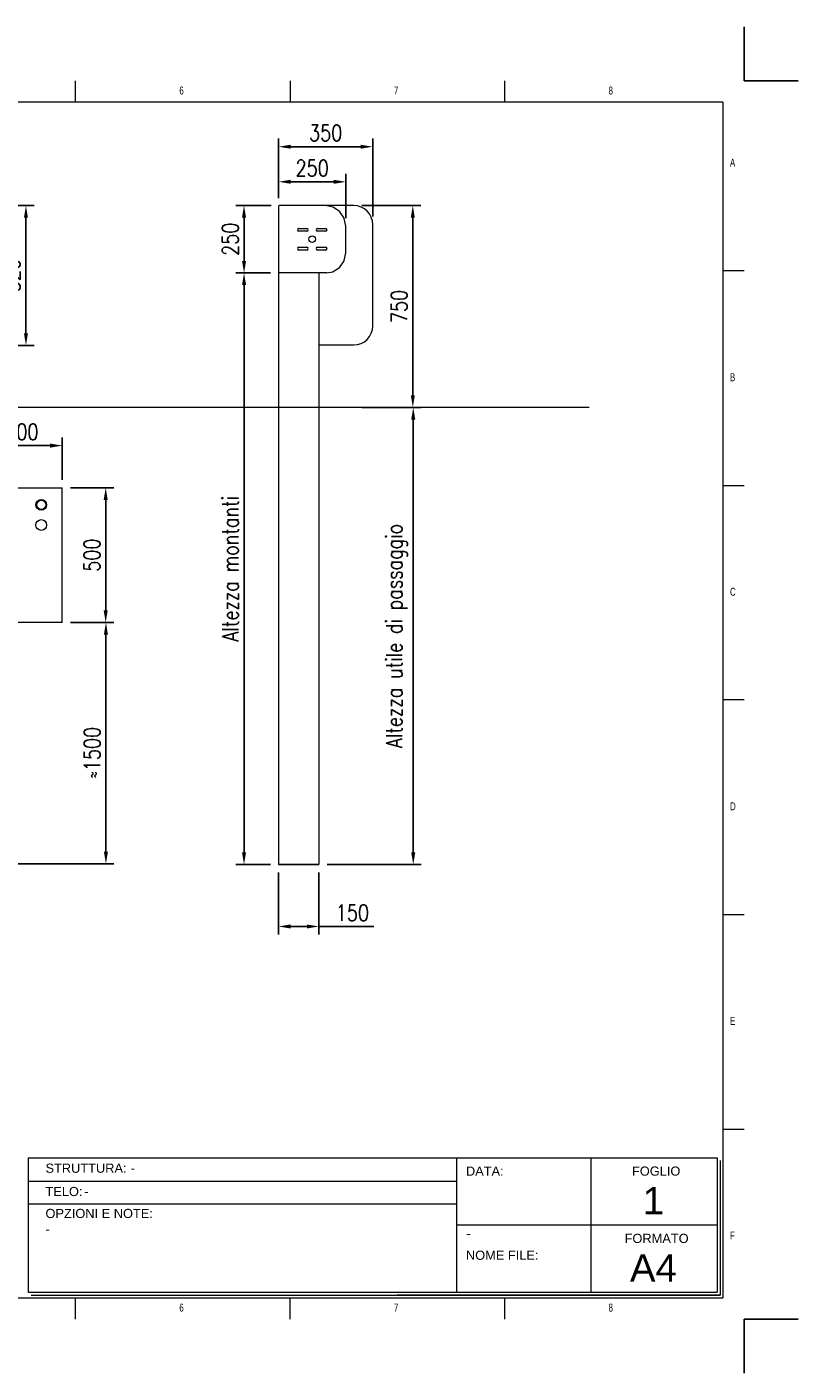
# Model space of a CAD drawing. Header units: millimetres. Extents: x 13750 to 27676, y 16366 to 21368.
# Tile 4 of 8: x 17845 to 20710, y 16366 to 21368. Entities that reach past the tile are written whole.
import ezdxf

# ---------------------------------------------------------------- set-up
doc = ezdxf.new("R2010")
doc.units = ezdxf.units.MM
doc.header["$LTSCALE"] = 50
doc.header["$PDSIZE"] = -1
doc.layers.add('FORMAT', color=7, linetype='Continuous')
doc.styles.add('NYIP', font='romans.shx', dxfattribs={"width": 0.8})
doc.styles.add('SLDTEXTSTYLE0', font='TXT', dxfattribs={"width": 0.75})
doc.dimstyles.new('STANDARD35', dxfattribs={"dimscale": 35, "dimtxt": 2, "dimasz": 1.5, "dimexe": 1, "dimexo": 1, "dimgap": 0.7, "dimtad": 1, "dimdec": 0, "dimdsep": 46, "dimtxsty": 'NYIP', "dimcen": 0, "dimclrd": 1, "dimclre": 1, "dimclrt": 2, "dimadec": 0, "dimazin": 0, "dimtfac": 1, "dimtdec": 0, "dimtix": 1, "dimtmove": 0, "dimatfit": 3, "dimfxl": 0, "dimtvp": 1, "dimtolj": 1, "dimtzin": 0, "dimarcsym": 0})

# ---------------------------------------------------------------- blocks, each defined once
blk = doc.blocks.new('A$C7C9C4F3F')
at = {"color": 7, "lineweight": 5}
for p, q in [((8295, 11245), (8295, 11504)), ((0, 1766), (199, 1766))]:
    blk.add_line(p, q, dxfattribs=at)
at = {"layer": 'FORMAT', "color": 7, "lineweight": 5}
for p, q in [((2216, 11304), (2216, 11504)), ((4209, 11504), (4209, 11304)), ((6202, 11304), (6202, 11504)), ((10188, 11304), (10188, 11504)), ((12181, 11504), (12181, 11304)), ((14174, 11304), (14174, 11504)), ((16199, 11304), (199, 11304)), ((199, 11304), (199, 199)), ((16199, 11304), (16199, 199)), ((199, 9738), (0, 9738)), ((16399, 9738), (16199, 9738)), ((0, 7745), (199, 7745)), ((16199, 7745), (16399, 7745)), ((0, 5752), (199, 5752)), ((16399, 5752), (16199, 5752)), ((0, 3759), (199, 3759)), ((16199, 3759), (16399, 3759)), ((16199, 1766), (16399, 1766)), ((8295, 0), (8295, 258)), ((199, 199), (16199, 199)), ((2224, 0), (2224, 199)), ((4018, 199), (4018, 0)), ((6210, 0), (6210, 199)), ((10188, 0), (10188, 199)), ((12181, 0), (12181, 199)), ((14174, 0), (14174, 199))]:
    blk.add_line(p, q, dxfattribs=at)
at = {"color": 7, "lineweight": 5, "char_height": 73.8, "attachment_point": 1, "style": 'SLDTEXTSTYLE0'}
for s, insert in [('1', (1203, 11450)), ('2', (3180, 11450)), ('3', (5173, 11450)), ('4', (7166, 11450)), ('5', (9159, 11450)), ('6', (11152, 11450)), ('7', (13145, 11450)), ('8', (15138, 11450)), ('A', (66, 10780)), ('A', (16266, 10780)), ('B', (66, 8787)), ('B', (16266, 8787)), ('C', (66, 6794)), ('C', (16266, 6794)), ('D', (66, 4801)), ('D', (16266, 4801)), ('E', (66, 2808)), ('1', (1012, 145)), ('2', (2988, 145)), ('3', (4981, 145)), ('4', (6974, 145))]:
    blk.add_mtext(s, dxfattribs=dict(at, insert=insert))
at = {"layer": 'FORMAT', "color": 7, "lineweight": 5, "char_height": 73.8, "attachment_point": 1, "style": 'SLDTEXTSTYLE0'}
for s, insert in [('E', (16266, 2808)), ('F', (66, 815)), ('F', (16266, 815)), ('5', (9159, 145)), ('6', (11152, 145)), ('7', (13145, 145)), ('8', (15138, 145))]:
    blk.add_mtext(s, dxfattribs=dict(at, insert=insert))
blk = doc.blocks.new('*D74')
at = {"color": 7, "lineweight": -2}
for p, q in [((18779.7, 20731.5), (18779.7, 20952.5)), ((18824.7, 20922.5), (19084.7, 20922.5)), ((19129.7, 20663), (19129.7, 20952.5))]:
    blk.add_line(p, q, dxfattribs=at)
at = {"color": 7}
for points in [[(18824.7, 20930), (18824.7, 20915), (18779.7, 20922.5)], [(19084.7, 20915), (19084.7, 20930), (19129.7, 20922.5)]]:
    blk.add_solid(points, dxfattribs=at)
at = {"layer": 'Defpoints', "color": 0}
for p in [(19129.7, 20922.5), (18779.7, 20701.5), (19129.7, 20633)]:
    blk.add_point(p, dxfattribs=at)
at = {"color": 7, "lineweight": 0, "insert": (18954.7, 20973.5), "char_height": 60, "attachment_point": 5, "style": 'NYIP'}
blk.add_mtext('\\A1;350', dxfattribs=at)
blk = doc.blocks.new('*D75')
at = {"color": 7, "lineweight": -2}
for p, q in [((18779.7, 20731.5), (18779.7, 20822.2)), ((19029.4, 20657.2), (19029.4, 20822.2)), ((18824.7, 20792.2), (18984.4, 20792.2))]:
    blk.add_line(p, q, dxfattribs=at)
at = {"color": 7}
for points in [[(18824.7, 20799.7), (18824.7, 20784.7), (18779.7, 20792.2)], [(18984.4, 20784.7), (18984.4, 20799.7), (19029.4, 20792.2)]]:
    blk.add_solid(points, dxfattribs=at)
at = {"layer": 'Defpoints', "color": 0}
for p in [(19029.4, 20792.2), (18779.7, 20701.5), (19029.4, 20627.2)]:
    blk.add_point(p, dxfattribs=at)
at = {"color": 7, "lineweight": 0, "insert": (18904.5, 20843.2), "char_height": 60, "attachment_point": 5, "style": 'NYIP'}
blk.add_mtext('\\A1;250', dxfattribs=at)
blk = doc.blocks.new('*D76')
at = {"color": 7, "lineweight": -2}
for p, q in [((18752.2, 20704), (18621.4, 20704)), ((18651.4, 20659), (18651.4, 20498.5)), ((18749.7, 20453.5), (18621.4, 20453.5))]:
    blk.add_line(p, q, dxfattribs=at)
at = {"color": 7}
for points in [[(18658.9, 20659), (18643.9, 20659), (18651.4, 20704)], [(18643.9, 20498.5), (18658.9, 20498.5), (18651.4, 20453.5)]]:
    blk.add_solid(points, dxfattribs=at)
at = {"layer": 'Defpoints', "color": 0}
for p in [(18782.2, 20704), (18651.4, 20453.5), (18779.7, 20453.5)]:
    blk.add_point(p, dxfattribs=at)
at = {"color": 7, "lineweight": 0, "insert": (18600.4, 20578.7), "char_height": 60, "attachment_point": 5, "rotation": 90, "style": 'NYIP'}
blk.add_mtext('\\A1;250', dxfattribs=at)
blk = doc.blocks.new('*D77')
at = {"color": 7, "lineweight": -2}
for p, q in [((18749.7, 20453.5), (18621.4, 20453.5)), ((18651.4, 20408.5), (18651.4, 18300.5)), ((18749.7, 18255.5), (18621.4, 18255.5))]:
    blk.add_line(p, q, dxfattribs=at)
at = {"color": 7}
for points in [[(18658.9, 20408.5), (18643.9, 20408.5), (18651.4, 20453.5)], [(18643.9, 18300.5), (18658.9, 18300.5), (18651.4, 18255.5)]]:
    blk.add_solid(points, dxfattribs=at)
at = {"layer": 'Defpoints', "color": 0}
for p in [(18779.7, 20453.5), (18651.4, 18255.5), (18779.7, 18255.5)]:
    blk.add_point(p, dxfattribs=at)
at = {"color": 7, "lineweight": 0, "insert": (18600.4, 19354.5), "char_height": 60, "attachment_point": 5, "rotation": 90, "style": 'NYIP'}
blk.add_mtext('\\A1;Altezza montanti', dxfattribs=at)
blk = doc.blocks.new('*D150')
at = {"color": 7, "lineweight": -2}
for p, q in [((19088.7, 20704), (19308.4, 20704)), ((19278.4, 20659), (19278.4, 19999)), ((19088.7, 19954), (19308.4, 19954))]:
    blk.add_line(p, q, dxfattribs=at)
at = {"color": 7}
for points in [[(19285.9, 20659), (19270.9, 20659), (19278.4, 20704)], [(19270.9, 19999), (19285.9, 19999), (19278.4, 19954)]]:
    blk.add_solid(points, dxfattribs=at)
at = {"layer": 'Defpoints', "color": 0}
for p in [(19058.7, 20704), (19058.7, 19954), (19278.4, 19954)]:
    blk.add_point(p, dxfattribs=at)
at = {"color": 7, "lineweight": 0, "insert": (19227.4, 20329), "char_height": 60, "attachment_point": 5, "rotation": 90, "style": 'NYIP'}
blk.add_mtext('\\A1;750', dxfattribs=at)
blk = doc.blocks.new('*D168')
at = {"color": 7, "lineweight": -2}
for p, q in [((18779.7, 18225.5), (18779.7, 17995.4)), ((18929.7, 18225.5), (18929.7, 17995.4)), ((18824.7, 18025.4), (18884.7, 18025.4)), ((18929.7, 18025.4), (19133.6, 18025.4))]:
    blk.add_line(p, q, dxfattribs=at)
at = {"color": 7}
for points in [[(18824.7, 18032.9), (18824.7, 18017.9), (18779.7, 18025.4)], [(18884.7, 18017.9), (18884.7, 18032.9), (18929.7, 18025.4)]]:
    blk.add_solid(points, dxfattribs=at)
at = {"layer": 'Defpoints', "color": 0}
for p in [(18779.7, 18255.5), (18929.7, 18255.5), (18929.7, 18025.4)]:
    blk.add_point(p, dxfattribs=at)
at = {"color": 7, "lineweight": 0, "insert": (19054.1, 18076.4), "char_height": 60, "attachment_point": 5, "style": 'NYIP'}
blk.add_mtext('\\A1;150', dxfattribs=at)
blk = doc.blocks.new('*D169')
at = {"color": 7, "lineweight": -2}
for p, q in [((19280, 19909), (19280, 18300.5)), ((19308.4, 19954), (19310, 19954)), ((18959.7, 18255.5), (19310, 18255.5))]:
    blk.add_line(p, q, dxfattribs=at)
at = {"color": 7}
for points in [[(19287.5, 19909), (19272.5, 19909), (19280, 19954)], [(19272.5, 18300.5), (19287.5, 18300.5), (19280, 18255.5)]]:
    blk.add_solid(points, dxfattribs=at)
at = {"layer": 'Defpoints', "color": 0}
for p in [(19278.4, 19954), (18929.7, 18255.5), (19280, 18255.5)]:
    blk.add_point(p, dxfattribs=at)
at = {"color": 7, "lineweight": 0, "insert": (19219, 19104.7), "char_height": 60, "attachment_point": 5, "rotation": 90, "style": 'NYIP'}
blk.add_mtext('\\A1;Altezza utile di passaggio', dxfattribs=at)
blk = doc.blocks.new('*D290')
at = {"color": 7, "lineweight": -2}
for p, q in [((17676.1, 19685), (17676.1, 19842)), ((17721.1, 19812), (17931.1, 19812)), ((17976.1, 19685), (17976.1, 19842))]:
    blk.add_line(p, q, dxfattribs=at)
at = {"color": 7}
for points in [[(17721.1, 19819.5), (17721.1, 19804.5), (17676.1, 19812)], [(17931.1, 19804.5), (17931.1, 19819.5), (17976.1, 19812)]]:
    blk.add_solid(points, dxfattribs=at)
at = {"layer": 'Defpoints', "color": 0}
for p in [(17976.1, 19812), (17676.1, 19655), (17976.1, 19655)]:
    blk.add_point(p, dxfattribs=at)
at = {"color": 7, "lineweight": 0, "insert": (17826.1, 19863), "char_height": 60, "attachment_point": 5, "style": 'NYIP'}
blk.add_mtext('\\A1;300', dxfattribs=at)
blk = doc.blocks.new('*D291')
at = {"color": 7, "lineweight": -2}
for p, q in [((18006.1, 19655), (18167.5, 19655)), ((18137.5, 19610), (18137.5, 19200)), ((18006.1, 19155), (18167.5, 19155))]:
    blk.add_line(p, q, dxfattribs=at)
at = {"color": 7}
for points in [[(18145, 19610), (18130, 19610), (18137.5, 19655)], [(18130, 19200), (18145, 19200), (18137.5, 19155)]]:
    blk.add_solid(points, dxfattribs=at)
at = {"layer": 'Defpoints', "color": 0}
for p in [(17976.1, 19655), (17976.1, 19155), (18137.5, 19155)]:
    blk.add_point(p, dxfattribs=at)
at = {"color": 7, "lineweight": 0, "insert": (18086.5, 19405), "char_height": 60, "attachment_point": 5, "rotation": 90, "style": 'NYIP'}
blk.add_mtext('\\A1;500', dxfattribs=at)
blk = doc.blocks.new('*D292')
at = {"color": 7, "lineweight": -2}
for p, q in [((17690.5, 20704), (17871.2, 20704)), ((17841.2, 20659), (17841.2, 20229)), ((17690.5, 20184), (17871.2, 20184))]:
    blk.add_line(p, q, dxfattribs=at)
at = {"color": 7}
for points in [[(17848.7, 20659), (17833.7, 20659), (17841.2, 20704)], [(17833.7, 20229), (17848.7, 20229), (17841.2, 20184)]]:
    blk.add_solid(points, dxfattribs=at)
at = {"layer": 'Defpoints', "color": 0}
for p in [(17660.5, 20704), (17660.5, 20184), (17841.2, 20184)]:
    blk.add_point(p, dxfattribs=at)
at = {"color": 7, "lineweight": 0, "insert": (17790.2, 20444), "char_height": 60, "attachment_point": 5, "rotation": 90, "style": 'NYIP'}
blk.add_mtext('\\A1;520', dxfattribs=at)
blk = doc.blocks.new('*D312')
at = {"color": 7, "lineweight": -2}
for p, q in [((18006.1, 19155), (18168.3, 19155)), ((18138.3, 18303), (18138.3, 19110)), ((17470.5, 18258), (18168.3, 18258))]:
    blk.add_line(p, q, dxfattribs=at)
at = {"color": 7}
for points in [[(18145.8, 19110), (18130.8, 19110), (18138.3, 19155)], [(18130.8, 18303), (18145.8, 18303), (18138.3, 18258)]]:
    blk.add_solid(points, dxfattribs=at)
at = {"layer": 'Defpoints', "color": 0}
for p in [(17976.1, 19155), (18138.3, 19155), (17440.5, 18258)]:
    blk.add_point(p, dxfattribs=at)
at = {"color": 7, "lineweight": 0, "insert": (18087.3, 18671.1), "char_height": 60, "attachment_point": 5, "rotation": 90, "style": 'NYIP'}
blk.add_mtext('\\A1;≈1500', dxfattribs=at)

msp = doc.modelspace()

# ---------------------------------------------------------------- linework, layer by layer
at = {"color": 2}
for p, q in [((20509.6, 21167.6), (20509.6, 21367.6)), ((20509.6, 21167.6), (20709.6, 21167.6)), ((20509.6, 16566.1), (20709.6, 16566.1)), ((20509.6, 16566.1), (20509.6, 16366.1))]:
    msp.add_line(p, q, dxfattribs=at)
at = {"color": 7, "lineweight": 5}
for p, q in [((18779.7, 20701.5), (18779.7, 20454.5)), ((18839.2, 20704), (18782.2, 20704)), ((19058.7, 20704), (18839.2, 20704)), ((18981.6, 20698), (18953.6, 20703.6)), ((19006.5, 20681.8), (18982.9, 20697.5)), ((19023.2, 20657.2), (19007.4, 20680.8)), ((18854.9, 20619.2), (18884.4, 20619.2)), ((18884.4, 20608.7), (18854.9, 20608.7)), ((18924.9, 20619.2), (18954.4, 20619.2)), ((18954.4, 20608.7), (18924.9, 20608.7)), ((19029.3, 20627.9), (19023.7, 20655.9)), ((19029.4, 20528.7), (19029.4, 20627.2)), ((19129.7, 20257), (19129.7, 20633)), ((18854.9, 20549.2), (18884.4, 20549.2)), ((18884.4, 20538.7), (18854.9, 20538.7)), ((18924.9, 20549.2), (18954.4, 20549.2)), ((18954.4, 20538.7), (18924.9, 20538.7)), ((19023.7, 20500), (19029.3, 20528)), ((18959.3, 20453.5), (18981.6, 20457.9)), ((18982.9, 20458.4), (19006.5, 20474.2)), ((19007.4, 20475.2), (19023.2, 20498.7)), ((18779.7, 20453.5), (18779.7, 20454.5)), ((18779.7, 20453.5), (18779.7, 18255.5)), ((18782.5, 20453.5), (18779.7, 20453.5)), ((18801.9, 20453.5), (18782.5, 20453.5)), ((18806.6, 20453.5), (18801.9, 20453.5)), ((18808.5, 20453.5), (18806.6, 20453.5)), ((18855.6, 20453.5), (18808.5, 20453.5)), ((18856.6, 20453.5), (18855.6, 20453.5)), ((18858, 20453.5), (18856.6, 20453.5)), ((18959.3, 20453.5), (18858, 20453.5)), ((18876.7, 20453.5), (18876.7, 20452.3)), ((18929.7, 20453.5), (18929.7, 18255.5)), ((18929.7, 20186), (19058.7, 20186))]:
    msp.add_line(p, q, dxfattribs=at)
at = {"linetype": 'Continuous', "lineweight": 15}
msp.add_line((19934.1, 19954), (15020.5, 19954), dxfattribs=at)
at = {"linetype": 'Continuous', "lineweight": 5}
for p, q in [((17676.1, 19655), (17976.1, 19655)), ((17976.1, 19155), (17976.1, 19655)), ((17976.1, 19155), (17676.1, 19155))]:
    msp.add_line(p, q, dxfattribs=at)
msp.add_line((18779.7, 18255.5), (18929.7, 18255.5))
at = {"lineweight": 5}
for p, q in [((17850, 17166.4), (20409.3, 17166.4)), ((17850, 17166.4), (17850, 16666.4)), ((19440.2, 17166.4), (19440.2, 16666.4)), ((19940.2, 17166.4), (19940.2, 16666.4)), ((20409.3, 17166.4), (20409.3, 16666.4)), ((20419.6, 17156.1), (20419.6, 16656.1)), ((17852, 17078.9), (19440.2, 17078.9)), ((17852, 16995), (19440.2, 16995)), ((19440.2, 16916.4), (20409.3, 16916.4)), ((17850, 16666.4), (20409.3, 16666.4)), ((17860.3, 16656.1), (20419.6, 16656.1)), ((20419.6, 16656.1), (19220.6, 16656.1)), ((19230.9, 16656.1), (20419.6, 16656.1))]:
    msp.add_line(p, q, dxfattribs=at)
at = {"color": 7, "lineweight": 5}
msp.add_circle((18904.7, 20579), 12.5, dxfattribs=at)
at = {"linetype": 'Continuous', "lineweight": 15}
for centre, radius in [((17898.1, 19592), 20), ((17898.1, 19592), 17), ((17898.1, 19517), 20)]:
    msp.add_circle(centre, radius, dxfattribs=at)
at = {"color": 7, "lineweight": 5}
for centre, radius, start, end in [((18782.2, 20701.5), 2.5, 90, 180), ((18980.9, 20694.5), 3.57, 56.25, 78.75), ((19004.5, 20678.8), 3.57, 33.75, 56.25), ((19020.2, 20655.2), 3.57, 11.25, 33.75), ((19058.7, 20633), 71, 0, 90), ((18854.9, 20614), 5.25, 90, 270), ((18884.4, 20614), 5.25, 270, 90), ((18924.9, 20614), 5.25, 90, 270), ((18954.4, 20614), 5.25, 270, 90), ((19025.8, 20627.2), 3.57, 0, 11.25), ((18854.9, 20544), 5.25, 90, 270), ((18884.4, 20544), 5.25, 270, 90), ((18924.9, 20544), 5.25, 90, 270), ((18954.4, 20544), 5.25, 270, 90), ((18980.9, 20461.4), 3.57, 281.25, 303.75), ((19004.5, 20477.1), 3.57, 303.75, 326.25), ((19020.2, 20500.7), 3.57, 326.25, 348.75), ((19058.7, 20257), 71, 270, 0)]:
    msp.add_arc(centre, radius, start, end, dxfattribs=at)

# ---------------------------------------------------------------- block references
at = {"xscale": 0.4, "yscale": 0.4, "zscale": 0.4}
msp.add_blockref('A$C7C9C4F3F', (13950.2, 16566.1), dxfattribs=at)

# ---------------------------------------------------------------- texts
at = {"lineweight": 5}
for s, insert, char_height, width, attachment_point in [('{\\fArial|b0|i0|c0|p34;STRUTTURA:}', (17913.8, 17144.4), 34.043, 578.728, 1), ('{\\fArial|b0|i0|c0|p34;-}', (18230, 17144.4), 34.043, 578.728, 1), ('{\\fArial|b0|i0|c0|p34;DATA:}', (19475.8, 17133.5), 34.043, 578.728, 1), ('{\\fArial|b0|i0|c0|p34;FOGLIO}', (20092.6, 17133.5), 34.043, 578.728, 1), ('{\\fArial|b0|i0|c0|p34;TELO:}', (17913.8, 17057.7), 34.043, 578.728, 1), ('{\\fArial|b0|i0|c0|p34;1}', (20172.2, 17057.6), 102, 223.943, 2), ('{\\fArial|b0|i0|c0|p34;-}', (18057.6, 17057.7), 34.043, 578.728, 1), ('{\\fArial|b0|i0|c0|p34;OPZIONI E NOTE:}', (17913.8, 16976.2), 34.043, 578.728, 1), ('{\\fArial|b0|i0|c0|p34;-}', (17913.8, 16917.9), 34.043, 578.728, 1), ('{\\fArial|b0|i0|c0|p34;\\H0.752x;-}', (19476.7, 16903.9), 50, 1044.717, 1), ('{\\fArial|b0|i0|c0|p34;FORMATO}', (20065.3, 16883.5), 34.043, 578.728, 1), ('{\\fArial|b0|i0|c0|p34;NOME FILE:}', (19475.8, 16820.9), 34.043, 578.728, 1), ('{\\fArial|b0|i0|c0|p34;A4}', (20172.2, 16807.6), 102, 223.943, 2)]:
    msp.add_mtext(s, dxfattribs=dict(at, insert=insert, char_height=char_height, width=width, attachment_point=attachment_point))

# ---------------------------------------------------------------- dimensions: what is measured, and where the dimension line sits
at = {"color": 7, "lineweight": 0}
for base, p2, picture, middle in [((19129.7, 20922.5), (19129.7, 20633), '*D74', (18954.7, 20973.5)), ((19029.4, 20792.2), (19029.4, 20627.2), '*D75', (18904.5, 20843.2))]:
    dim = msp.add_linear_dim(base=base, p1=(18779.7, 20701.5), p2=p2, dimstyle='STANDARD35', override={"dimscale": 30, "dimclrd": 7, "dimclre": 7, "dimclrt": 7}, dxfattribs=at)
    dim.commit()
    dim.dimension.update_dxf_attribs({"geometry": picture, "text_midpoint": middle})
for base, p1, p2, angle, picture, middle in [((17841.2, 20184), (17660.5, 20704), (17660.5, 20184), 90, '*D292', (17790.2, 20444)), ((18651.358121, 20453.461072), (18782.156904, 20703.961071), (18779.656903, 20453.461072), 90, '*D76', (18600.358121, 20578.711072)), ((19278.4, 19954), (19058.7, 20704), (19058.7, 19954), 90, '*D150', (19227.4, 20329)), ((17976.1, 19812), (17676.1, 19655), (17976.1, 19655), 180, '*D290', (17826.1, 19863)), ((18137.5, 19155), (17976.1, 19655), (17976.1, 19155), 90, '*D291', (18086.5, 19405))]:
    dim = msp.add_linear_dim(base=base, p1=p1, p2=p2, angle=angle, dimstyle='STANDARD35', override={"dimscale": 30, "dimclrd": 7, "dimclre": 7, "dimclrt": 7}, dxfattribs=at)
    dim.commit()
    dim.dimension.update_dxf_attribs({"geometry": picture, "text_midpoint": middle})
for base, p1, p2, text, picture, middle in [((18651.4, 18255.5), (18779.7, 20453.5), (18779.7, 18255.5), 'Altezza montanti', '*D77', (18600.4, 19354.5)), ((19280, 18255.5), (19278.4, 19954), (18929.7, 18255.5), 'Altezza utile di passaggio', '*D169', (19219, 19104.7))]:
    dim = msp.add_linear_dim(base=base, p1=p1, p2=p2, angle=90, text=text, dimstyle='STANDARD35', override={"dimscale": 30, "dimclrd": 7, "dimclre": 7, "dimclrt": 7}, dxfattribs=at)
    dim.commit()
    dim.dimension.update_dxf_attribs({"geometry": picture, "text_midpoint": middle})
dim = msp.add_linear_dim(base=(18138.3, 19155), p1=(17440.5, 18258), p2=(17976.1, 19155), angle=90, text='≈1500', dimstyle='STANDARD35', override={"dimscale": 30, "dimclrd": 7, "dimclre": 7, "dimclrt": 7}, dxfattribs=at)
dim.commit()
dim.dimension.update_dxf_attribs({"geometry": '*D312', "text_midpoint": (18138.3, 18671.1), "dimtype": 160})
dim = msp.add_linear_dim(base=(18929.7, 18025.4), p1=(18779.7, 18255.5), p2=(18929.7, 18255.5), dimstyle='STANDARD35', override={"dimscale": 30, "dimclrd": 7, "dimclre": 7, "dimclrt": 7}, dxfattribs=at)
dim.commit()
dim.dimension.update_dxf_attribs({"geometry": '*D168', "text_midpoint": (19054.1, 18025.4), "dimtype": 160})

doc.saveas('drawing.dxf')
